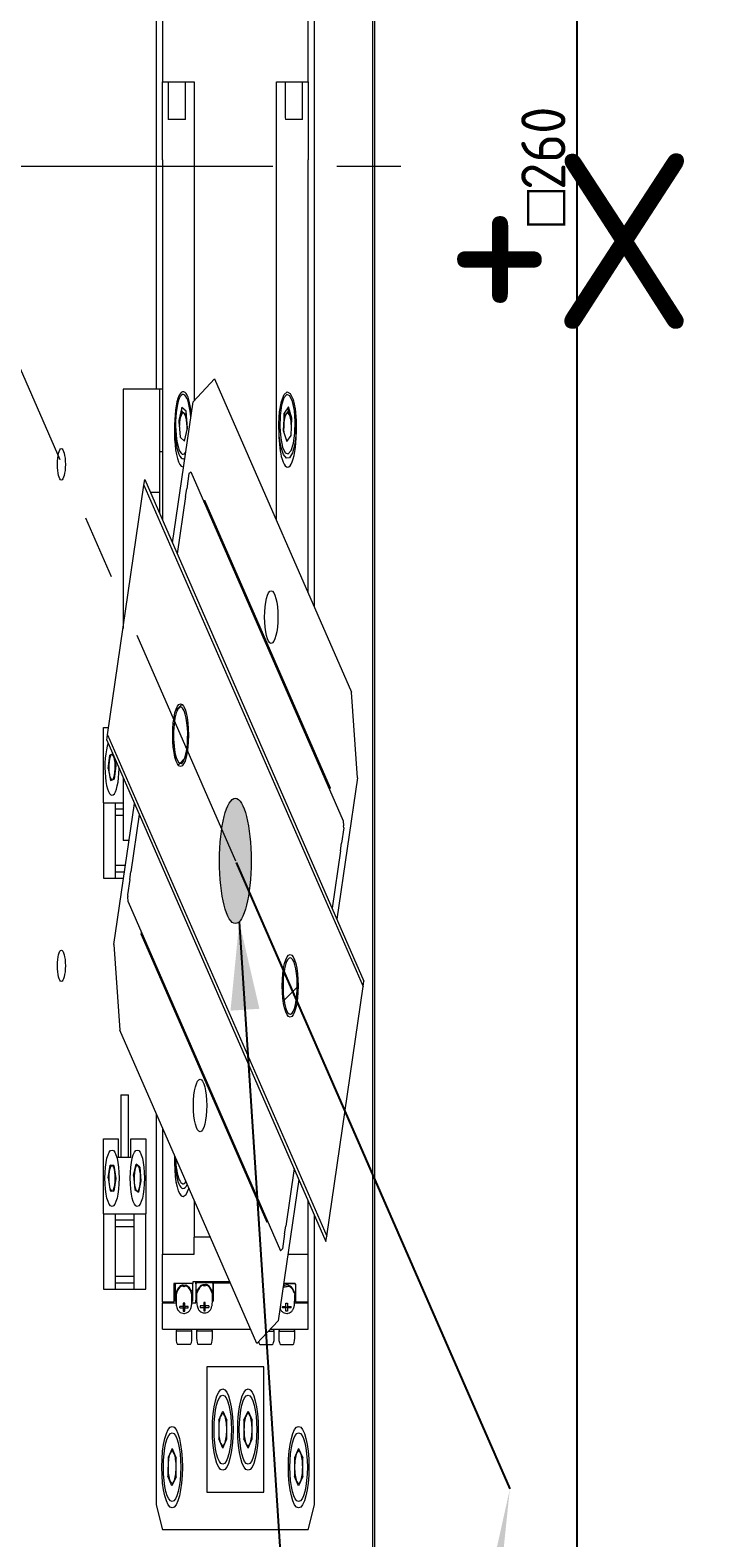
# Model space of a CAD drawing. Header units: millimetres. Extents: x -4576 to 39809, y -642 to 77172.
# Tile 37 of 42: x 27525 to 31661, y 47179 to 56320. Entities that reach past the tile are written whole.
import ezdxf

# ---------------------------------------------------------------- set-up
doc = ezdxf.new("R2010")
doc.units = ezdxf.units.MM
doc.header["$PDSIZE"] = -1
doc.linetypes.add('CENTER', pattern=[10.16, 6.35, -1.27, 1.27, -1.27])
doc.linetypes.add('CENTERX2', pattern=[20.32, 12.7, -2.54, 2.54, -2.54])
doc.styles.add('SLDTEXTSTYLE1', font='isocp.shx')
doc.styles.get("Standard").update_dxf_attribs({"font": 'isocp.shx', "height": 5})
doc.dimstyles.new('SLDDIMSTYLE3', dxfattribs={"dimtxt": 0.18, "dimasz": 3.5, "dimexe": 0, "dimexo": 0.0625, "dimgap": 0, "dimtad": 0, "dimtih": 1, "dimtoh": 1, "dimdec": 0, "dimrnd": 1e-09, "dimzin": 0, "dimdsep": 46, "dimtxsty": 'STANDARD', "dimsah": 1, "dimcen": 0.09, "dimadec": 0, "dimazin": 0, "dimtfac": 3.5, "dimtdec": 0, "dimtofl": 0, "dimtmove": 0, "dimatfit": 3, "dimfxl": 1, "dimfrac": 2, "dimtolj": 1, "dimtzin": 0, "dimarcsym": 0})
doc.dimstyles.new('SLDDIMSTYLE5', dxfattribs={"dimtxt": 0.18, "dimasz": 3.5, "dimexe": 0, "dimexo": 0.0625, "dimgap": 0, "dimtad": 0, "dimtih": 1, "dimtoh": 1, "dimdec": 0, "dimrnd": 1e-09, "dimzin": 0, "dimdsep": 46, "dimtxsty": 'STANDARD', "dimsah": 1, "dimcen": 0.09, "dimadec": 0, "dimazin": 0, "dimtfac": 3.5, "dimtdec": 0, "dimtofl": 0, "dimtmove": 0, "dimatfit": 3, "dimfxl": 1, "dimfrac": 2, "dimtolj": 1, "dimtzin": 0, "dimarcsym": 0})
doc.dimstyles.new('SLDDIMSTYLE6', dxfattribs={"dimtxt": 3.5, "dimasz": 3.5, "dimexe": 0, "dimexo": 0.0625, "dimgap": 0.875, "dimtad": 3, "dimdec": 4, "dimlfac": 4, "dimzin": 12, "dimdsep": 46, "dimtxsty": 'SLDTEXTSTYLE1', "dimsah": 1, "dimcen": 0.09, "dimazin": 3, "dimtfac": 1, "dimtofl": 0, "dimtmove": 0, "dimatfit": 3, "dimfxl": 1, "dimfrac": 2, "dimtolj": 1, "dimtzin": 12, "dimarcsym": 0})

# ---------------------------------------------------------------- blocks, each defined once
blk = doc.blocks.new('_D_17')
at = {"color": 0, "lineweight": -2, "transparency": 16777216}
for p, q in [((316.901, 168.685), (295.262, 156.192)), ((365.009, 168.685), (386.648, 156.192))]:
    blk.add_line(p, q, dxfattribs=at)
blk.add_arc((340.955, 182.573), 52.762, 213.8014, 326.1986, dxfattribs=at)
at = {"color": 0, "transparency": 16777216}
for points in [[(296.616, 152.912), (297.607, 153.529), (295.262, 156.192)], [(384.304, 153.529), (385.294, 152.912), (386.648, 156.192)]]:
    blk.add_solid(points, dxfattribs=at)
at = {"layer": 'Defpoints', "color": 0, "transparency": 16777216}
for p in [(340.955, 182.573), (340.955, 182.573), (316.955, 168.717), (364.955, 168.717), (322.91, 132.993)]:
    blk.add_point(p, dxfattribs=at)
at = {"color": 0, "lineweight": 15, "transparency": 16777216, "insert": (340.955, 132.436), "char_height": 3.5, "attachment_point": 5, "style": 'SLDTEXTSTYLE1'}
blk.add_mtext('\\A1;120°', dxfattribs=at)
blk = doc.blocks.new('_D_18')
at = {"color": 0, "lineweight": -2, "transparency": 16777216}
for p, q in [((376.018, 215.073), (391.955, 215.073)), ((391.955, 153.573), (391.955, 211.573)), ((376.018, 150.073), (391.955, 150.073))]:
    blk.add_line(p, q, dxfattribs=at)
at = {"color": 0, "transparency": 16777216}
for points in [[(391.372, 211.573), (392.539, 211.573), (391.955, 215.073)], [(391.372, 153.573), (392.539, 153.573), (391.955, 150.073)]]:
    blk.add_solid(points, dxfattribs=at)
at = {"layer": 'Defpoints', "color": 0, "transparency": 16777216}
for p in [(375.955, 215.073), (391.955, 215.073), (375.955, 150.073)]:
    blk.add_point(p, dxfattribs=at)
at = {"color": 0, "lineweight": 15, "transparency": 16777216, "insert": (387.543, 182.573), "char_height": 3.5, "attachment_point": 2, "rotation": 90, "style": 'SLDTEXTSTYLE1'}
blk.add_mtext('\\A1;{\\fGDT;o}260', dxfattribs=at)
blk = doc.blocks.new('TIL3Z-2004PR')
at = {"linetype": 'Continuous', "lineweight": 15}
h = blk.add_hatch(dxfattribs=at)
h.set_pattern_fill('ANSI31', color=0, style=0)
edge = h.paths.add_edge_path(flags=0)
edge.add_arc((360.625116, 171.226501), 0.625, 0, 360)
h = blk.add_hatch(color=0, dxfattribs=at)
edge = h.paths.add_edge_path(flags=0)
edge.add_arc((364.955243, 168.716501), 1.25, 0, 360)
at = {"linetype": 'Continuous', "lineweight": 18}
h = blk.add_hatch(dxfattribs=at)
h.set_pattern_fill('ANSI31', style=0)
edge = h.paths.add_edge_path(flags=0)
edge.add_arc((369.28537, 166.226501), 0.625, 0, 360)
at = {"color": 0, "linetype": 'Continuous', "lineweight": 15}
for p, q in [((375.830243, 148.874684), (375.830243, 216.271131)), ((375.955243, 216.322907), (375.955243, 148.822907)), ((358.705243, 187.126501), (358.705243, 178.126501)), ((371.205243, 173.774722), (371.205243, 187.126501)), ((359.205243, 185.751501), (359.205243, 184.251501)), ((370.705243, 184.251501), (370.705243, 185.751501)), ((359.205243, 184.251501), (361.705243, 184.251501)), ((359.205243, 182.698252), (359.205243, 184.251501)), ((359.642743, 184.251501), (359.642743, 183.539001)), ((361.017743, 183.539001), (361.017743, 184.251501)), ((361.705243, 184.251501), (361.705243, 177.899215)), ((368.205243, 184.251501), (370.705243, 184.251501)), ((368.205243, 175.506773), (368.205243, 184.251501)), ((368.892743, 184.251501), (368.892743, 183.539001)), ((370.267743, 183.539001), (370.267743, 184.251501)), ((370.705243, 184.251501), (370.705243, 182.698252)), ((359.687001, 183.501501), (359.680243, 183.501501)), ((360.980243, 183.501501), (359.687001, 183.501501)), ((369.198672, 183.501501), (368.930243, 183.501501)), ((370.230243, 183.501501), (369.198672, 183.501501)), ((359.205243, 182.698252), (359.205243, 175.506773)), ((370.705243, 174.063397), (370.705243, 182.698252)), ((363.314537, 178.330424), (361.607005, 177.872892)), ((363.314537, 178.330424), (374.139855, 172.080424)), ((356.080243, 178.126501), (356.080243, 173.350956)), ((356.580243, 178.126501), (356.080243, 178.126501)), ((358.705243, 178.126501), (356.580243, 178.126501)), ((358.955243, 178.126501), (358.705243, 178.126501)), ((359.205243, 178.126501), (358.955243, 178.126501)), ((358.955243, 178.126501), (358.955243, 176.876501)), ((359.982005, 175.058309), (361.607005, 177.872892)), ((360.721207, 177.759174), (360.477833, 177.500717)), ((361.073617, 177.683931), (360.721207, 177.759174)), ((360.721207, 177.680329), (360.721207, 177.759174)), ((369.140948, 177.770549), (368.80255, 177.649013)), ((369.418642, 177.547009), (369.140948, 177.770549)), ((369.140948, 177.691704), (369.140948, 177.770549)), ((360.142743, 177.407279), (360.142743, 177.243524)), ((360.477833, 177.500717), (360.586869, 177.167016)), ((360.59952, 177.551101), (360.496959, 177.442183)), ((360.721207, 177.680329), (360.59952, 177.551101)), ((360.897412, 177.642708), (360.721207, 177.680329)), ((361.073617, 177.605086), (360.897412, 177.642708)), ((361.182653, 177.350231), (361.073617, 177.683931)), ((361.073617, 177.605086), (361.073617, 177.683931)), ((361.128135, 177.438236), (361.073617, 177.605086)), ((361.163528, 177.329919), (361.128135, 177.438236)), ((368.392743, 177.407279), (368.392743, 177.243524)), ((368.80255, 177.649013), (368.741845, 177.303938)), ((368.80255, 177.570168), (368.772197, 177.39763)), ((368.80255, 177.570168), (368.80255, 177.649013)), ((368.971749, 177.630936), (368.80255, 177.570168)), ((369.140948, 177.691704), (368.971749, 177.630936)), ((369.279795, 177.579934), (369.140948, 177.691704)), ((369.406492, 177.477945), (369.279795, 177.579934)), ((369.357937, 177.201934), (369.418642, 177.547009)), ((369.767743, 177.243524), (369.767743, 177.407279)), ((360.586869, 177.167016), (360.939279, 177.091773)), ((360.939279, 177.091773), (361.182653, 177.350231)), ((368.741845, 177.303938), (369.019538, 177.080399)), ((368.772197, 177.39763), (368.753994, 177.294157)), ((369.019538, 177.080399), (369.357937, 177.201934)), ((369.354071, 177.200546), (369.359431, 177.21043)), ((359.205243, 176.876501), (358.955243, 176.876501)), ((358.955243, 176.876501), (358.955243, 175.651111)), ((360.682472, 176.592151), (360.858904, 176.577142)), ((354.857489, 171.233084), (357.732489, 176.21273)), ((357.732489, 176.21273), (357.794989, 176.320984)), ((357.732489, 176.21273), (375.052997, 166.21273)), ((357.794989, 176.320984), (375.115497, 166.320984)), ((361.285891, 176.441706), (361.110003, 176.137059)), ((361.322469, 176.451507), (361.285891, 176.441706)), ((361.322469, 176.451507), (361.422494, 176.478309)), ((361.422494, 176.478309), (373.481898, 169.515809)), ((358.242743, 176.064001), (358.240241, 176.063917)), ((358.955243, 176.064001), (358.242743, 176.064001)), ((361.021615, 175.983966), (360.360891, 174.839559)), ((361.021615, 175.983966), (361.110003, 176.137059)), ((362.483375, 175.865809), (362.508375, 175.90911)), ((362.508375, 175.90911), (372.446017, 170.17161)), ((374.597386, 170.372892), (374.139855, 172.080424)), ((354.530243, 171.376501), (354.940291, 171.376501)), ((354.530243, 169.876501), (354.530243, 171.376501)), ((354.794989, 171.124831), (354.857489, 171.233084)), ((354.794989, 171.124831), (372.115497, 161.124831)), ((354.857489, 171.233084), (372.177997, 161.233084)), ((354.911576, 170.55925), (355.032645, 170.828449)), ((355.267184, 170.852209), (355.032645, 170.828449)), ((355.375855, 170.789468), (355.498911, 170.618752)), ((354.911576, 170.55925), (355.084175, 170.319802)), ((355.498911, 170.618752), (355.377842, 170.349553)), ((355.084175, 170.319802), (355.377842, 170.349553)), ((356.080243, 170.382789), (356.080243, 169.126501)), ((374.597386, 170.372892), (372.972386, 167.558309)), ((372.421017, 170.128309), (372.446017, 170.17161)), ((354.530243, 169.876501), (354.530243, 168.376501)), ((354.530243, 169.876501), (355.455243, 169.876501)), ((355.357005, 167.047574), (356.982005, 169.862157)), ((355.455243, 169.876501), (355.455243, 168.376501)), ((355.455243, 169.876501), (356.080243, 169.876501)), ((356.080243, 169.751501), (355.455243, 169.751501)), ((355.455243, 169.626501), (356.080243, 169.626501)), ((357.360891, 169.643407), (356.700168, 168.499001)), ((373.5185, 169.379206), (373.342612, 169.074559)), ((373.481898, 169.515809), (373.508699, 169.415784)), ((373.5185, 169.379206), (373.508699, 169.415784)), ((356.557274, 169.126501), (356.080243, 169.126501)), ((373.254223, 168.921466), (373.342612, 169.074559)), ((373.254223, 168.921466), (372.5935, 167.777059)), ((356.268599, 168.626501), (355.455243, 168.626501)), ((355.455243, 168.501501), (356.19643, 168.501501)), ((356.61178, 168.345907), (356.700168, 168.499001)), ((354.530243, 168.376501), (355.455243, 168.376501)), ((355.455243, 168.376501), (356.124261, 168.376501)), ((356.61178, 168.345907), (356.435891, 168.04126)), ((356.435891, 168.04126), (356.445692, 168.004682)), ((356.472494, 167.904657), (356.445692, 168.004682)), ((356.472494, 167.904657), (368.531898, 160.942157)), ((357.508375, 167.248856), (357.533375, 167.292157)), ((357.508375, 167.248856), (367.446017, 161.511356)), ((355.357005, 167.047574), (355.814537, 165.340043)), ((375.052997, 166.21273), (375.115497, 166.320984)), ((372.177997, 161.233084), (375.052997, 166.21273)), ((366.639855, 159.090043), (355.814537, 165.340043)), ((355.892743, 164.051501), (355.892743, 162.801501)), ((355.892743, 164.051501), (356.517743, 164.051501)), ((356.517743, 162.801501), (356.517743, 164.051501)), ((358.705243, 163.671092), (358.705243, 155.876501)), ((359.205243, 163.382417), (359.205243, 160.872638)), ((354.530243, 163.176501), (355.705243, 163.176501)), ((354.530243, 161.676501), (354.530243, 163.176501)), ((355.705243, 163.176501), (355.705243, 162.801501)), ((356.705243, 162.801501), (356.705243, 163.176501)), ((356.705243, 163.176501), (357.880243, 163.176501)), ((357.880243, 163.176501), (357.880243, 161.676501)), ((356.705243, 162.801501), (355.705243, 162.801501)), ((360.142743, 162.841151), (360.142743, 162.691625)), ((354.910178, 162.396885), (355.064539, 162.648477)), ((354.910178, 162.396885), (355.050883, 162.137409)), ((355.359604, 162.640592), (355.064539, 162.648477)), ((355.500308, 162.381116), (355.345948, 162.129525)), ((355.359604, 162.640592), (355.500308, 162.381116)), ((356.915161, 162.443569), (357.10746, 162.667504)), ((356.915161, 162.443569), (357.012945, 162.165066)), ((357.397542, 162.612936), (357.10746, 162.667504)), ((357.397542, 162.612936), (357.495326, 162.334433)), ((369.5935, 162.580907), (368.932777, 161.436501)), ((355.050883, 162.137409), (355.345948, 162.129525)), ((357.012945, 162.165066), (357.303027, 162.110498)), ((357.495326, 162.334433), (357.303027, 162.110498)), ((369.972386, 162.362157), (368.347386, 159.547574)), ((361.705243, 161.939042), (361.705243, 161.216484)), ((370.705243, 160.872638), (370.705243, 161.939042)), ((354.530243, 161.676501), (354.530243, 160.176501)), ((354.530243, 161.676501), (355.455243, 161.676501)), ((355.455243, 161.676501), (355.455243, 160.176501)), ((355.455243, 161.676501), (356.955243, 161.676501)), ((356.955243, 161.551501), (355.455243, 161.551501)), ((356.955243, 160.176501), (356.955243, 161.676501)), ((356.955243, 161.676501), (357.880243, 161.676501)), ((357.880243, 160.176501), (357.880243, 161.676501)), ((367.446017, 161.511356), (367.471017, 161.554657)), ((371.205243, 155.876501), (371.205243, 161.650367)), ((355.455243, 161.426501), (356.955243, 161.426501)), ((362.956751, 161.216484), (361.705243, 161.216484)), ((361.705243, 160.872638), (361.705243, 161.216484)), ((368.844389, 161.283407), (368.6685, 160.97876)), ((368.844389, 161.283407), (368.932777, 161.436501)), ((372.115497, 161.124831), (372.177997, 161.233084)), ((359.205243, 159.926501), (359.205243, 160.872638)), ((359.205243, 160.872638), (361.705243, 160.872638)), ((368.631923, 160.968959), (368.531898, 160.942157)), ((368.631923, 160.968959), (368.6685, 160.97876)), ((369.112412, 160.872638), (370.705243, 160.872638)), ((370.705243, 159.926501), (370.705243, 160.872638)), ((356.955243, 160.426501), (355.455243, 160.426501)), ((355.455243, 160.301501), (356.955243, 160.301501)), ((360.080243, 160.27827), (360.080243, 159.926501)), ((361.580243, 160.2904), (360.130243, 160.2904)), ((360.280243, 160.2904), (360.205243, 160.272205)), ((360.205243, 160.272205), (360.205243, 160.2904)), ((360.205243, 160.272205), (360.205243, 159.944696)), ((361.505243, 160.2904), (360.280243, 160.2904)), ((361.580243, 160.272205), (361.505243, 160.2904)), ((364.508251, 160.320725), (361.580243, 160.320725)), ((361.580243, 160.320725), (361.580243, 160.2904)), ((361.580243, 160.272205), (361.580243, 160.2904)), ((361.580243, 160.163897), (361.580243, 160.272205)), ((361.830243, 160.282331), (361.830243, 160.320725)), ((361.905243, 160.300526), (361.830243, 160.282331)), ((361.830243, 160.282331), (361.830243, 160.174023)), ((361.905243, 160.300526), (361.905243, 160.320725)), ((363.130243, 160.300526), (361.905243, 160.300526)), ((363.130243, 160.300526), (363.130243, 160.320725)), ((363.205243, 160.282331), (363.130243, 160.300526)), ((363.205243, 160.320725), (363.205243, 160.300526)), ((363.205243, 160.300526), (364.543236, 160.300526)), ((363.205243, 160.300526), (363.205243, 159.936627)), ((363.205243, 159.954822), (363.205243, 160.282331)), ((369.655243, 160.2904), (368.776257, 160.2904)), ((368.776257, 160.2904), (369.630243, 160.2904)), ((369.630243, 160.2904), (369.705243, 160.272205)), ((369.705243, 160.27827), (369.705243, 159.926501)), ((369.705243, 160.272205), (369.705243, 159.944696)), ((354.530243, 160.176501), (355.455243, 160.176501)), ((355.455243, 160.176501), (356.955243, 160.176501)), ((356.955243, 160.176501), (357.880243, 160.176501)), ((360.267743, 160.072071), (360.267743, 159.938678)), ((360.323909, 160.144092), (360.287601, 160.109987)), ((361.497886, 160.109987), (361.461577, 160.144092)), ((361.580243, 160.163897), (361.469178, 160.136953)), ((361.517743, 159.938678), (361.517743, 160.072071)), ((361.517743, 160.068166), (361.580243, 160.053003)), ((361.580243, 160.053003), (361.580243, 160.163897)), ((361.580243, 159.944696), (361.580243, 160.053003)), ((361.941309, 160.147079), (361.830243, 160.174023)), ((361.830243, 160.174023), (361.830243, 160.06313)), ((361.830243, 160.06313), (361.892743, 160.078292)), ((361.830243, 160.06313), (361.830243, 159.954822)), ((361.892743, 160.082197), (361.892743, 159.948804)), ((361.948909, 160.154218), (361.912601, 160.120114)), ((363.122886, 160.120114), (363.086577, 160.154218)), ((363.142743, 159.948804), (363.142743, 160.082197)), ((369.622886, 160.109987), (369.586577, 160.144092)), ((369.630263, 160.10222), (369.642743, 160.072071)), ((369.642743, 159.938678), (369.642743, 160.072071)), ((359.205243, 159.926501), (360.080243, 159.926501)), ((359.205243, 159.926501), (359.205243, 159.906302)), ((359.205243, 159.376501), (359.205243, 159.906302)), ((359.205243, 159.906302), (360.274991, 159.906302)), ((360.205243, 159.944696), (360.280243, 159.926501)), ((360.830243, 159.832575), (360.555243, 159.832575)), ((360.555243, 159.80225), (360.555243, 159.832575)), ((360.555243, 159.80225), (360.830243, 159.80225)), ((360.955243, 159.89929), (360.830243, 159.89929)), ((360.830243, 159.89929), (360.830243, 159.832575)), ((360.830243, 159.832575), (360.830243, 159.80225)), ((360.830243, 159.808295), (360.955243, 159.808295)), ((360.830243, 159.80225), (360.830243, 159.735535)), ((360.830243, 159.735535), (360.955243, 159.735535)), ((360.955243, 159.832575), (360.955243, 159.89929)), ((361.230243, 159.832575), (360.955243, 159.832575)), ((360.955243, 159.832575), (360.955243, 159.80225)), ((360.955243, 159.735535), (360.955243, 159.80225)), ((360.955243, 159.80225), (361.230243, 159.80225)), ((361.230243, 159.80225), (361.230243, 159.832575)), ((361.505243, 159.926501), (361.580243, 159.944696)), ((361.509915, 159.906302), (361.830243, 159.906302)), ((361.830243, 159.936627), (361.830243, 159.954822)), ((361.830243, 159.954822), (361.905243, 159.936627)), ((361.830243, 159.906302), (361.830243, 159.936627)), ((361.830243, 159.936627), (361.893963, 159.936627)), ((362.455243, 159.842701), (362.180243, 159.842701)), ((362.180243, 159.842701), (362.180243, 159.812376)), ((362.180243, 159.812376), (362.455243, 159.812376)), ((362.580243, 159.909416), (362.455243, 159.909416)), ((362.455243, 159.909416), (362.455243, 159.842701)), ((362.455243, 159.842701), (362.455243, 159.812376)), ((362.455243, 159.818421), (362.580243, 159.818421)), ((362.455243, 159.812376), (362.455243, 159.745661)), ((362.455243, 159.745661), (362.580243, 159.745661)), ((362.580243, 159.842701), (362.580243, 159.909416)), ((362.855243, 159.842701), (362.580243, 159.842701)), ((362.580243, 159.842701), (362.580243, 159.812376)), ((362.580243, 159.745661), (362.580243, 159.812376)), ((362.580243, 159.812376), (362.855243, 159.812376)), ((362.855243, 159.842701), (362.855243, 159.812376)), ((363.130243, 159.936627), (363.205243, 159.954822)), ((363.138613, 159.936627), (363.205243, 159.936627)), ((368.680243, 159.832575), (368.955243, 159.832575)), ((368.680243, 159.80225), (368.680243, 159.832575)), ((368.955243, 159.80225), (368.680243, 159.80225)), ((368.955243, 159.89929), (369.080243, 159.89929)), ((368.955243, 159.832575), (368.955243, 159.89929)), ((368.955243, 159.832575), (368.955243, 159.80225)), ((369.080243, 159.808295), (368.955243, 159.808295)), ((368.955243, 159.735535), (368.955243, 159.80225)), ((369.080243, 159.735535), (368.955243, 159.735535)), ((369.080243, 159.89929), (369.080243, 159.832575)), ((369.080243, 159.832575), (369.355243, 159.832575)), ((369.080243, 159.832575), (369.080243, 159.80225)), ((369.080243, 159.80225), (369.080243, 159.735535)), ((369.355243, 159.80225), (369.080243, 159.80225)), ((369.355243, 159.80225), (369.355243, 159.832575)), ((369.705243, 159.944696), (369.630243, 159.926501)), ((369.634915, 159.906302), (370.705243, 159.906302)), ((369.705243, 159.926501), (370.705243, 159.926501)), ((370.705243, 159.906302), (370.705243, 159.926501)), ((370.705243, 159.376501), (370.705243, 159.906302)), ((359.205243, 159.376501), (366.143694, 159.376501)), ((360.305243, 159.376501), (360.267743, 159.339001)), ((361.517743, 159.339001), (361.480243, 159.376501)), ((361.930243, 159.376501), (361.892743, 159.339001)), ((363.142743, 159.339001), (363.105243, 159.376501)), ((366.639855, 159.090043), (368.347386, 159.547574)), ((367.708931, 159.376501), (370.705243, 159.376501)), ((368.017743, 159.339001), (367.980243, 159.376501)), ((368.430243, 159.376501), (368.392743, 159.339001)), ((369.642743, 159.339001), (369.605243, 159.376501)), ((360.267743, 159.339001), (360.267743, 159.201501)), ((360.892743, 159.339001), (360.267743, 159.339001)), ((360.892743, 159.076501), (360.392743, 159.076501)), ((361.517743, 159.339001), (360.892743, 159.339001)), ((361.392743, 159.076501), (360.892743, 159.076501)), ((361.517743, 159.201501), (361.517743, 159.339001)), ((361.892743, 159.339001), (361.892743, 159.201501)), ((362.517743, 159.339001), (361.892743, 159.339001)), ((362.517743, 159.076501), (362.017743, 159.076501)), ((363.142743, 159.339001), (362.517743, 159.339001)), ((363.017743, 159.076501), (362.517743, 159.076501)), ((363.142743, 159.201501), (363.142743, 159.339001)), ((366.892743, 159.076501), (367.392743, 159.076501)), ((367.392743, 159.076501), (367.892743, 159.076501)), ((367.56898, 159.339001), (368.005263, 159.339001)), ((368.005263, 159.339001), (368.017743, 159.339001)), ((368.017743, 159.201501), (368.017743, 159.339001)), ((368.392743, 159.339001), (368.392743, 159.201501)), ((368.392743, 159.339001), (369.017743, 159.339001)), ((368.517743, 159.076501), (369.017743, 159.076501)), ((369.017743, 159.339001), (369.630263, 159.339001)), ((369.017743, 159.076501), (369.517743, 159.076501)), ((369.630263, 159.339001), (369.642743, 159.339001)), ((369.642743, 159.201501), (369.642743, 159.339001)), ((367.205243, 158.626501), (362.705243, 158.626501)), ((362.705243, 158.626501), (362.705243, 156.126501)), ((367.205243, 156.126501), (367.205243, 158.626501)), ((363.635243, 157.561253), (363.955243, 157.746005)), ((363.635243, 157.561253), (363.635243, 157.191749)), ((363.955243, 157.746005), (364.275243, 157.561253)), ((364.275243, 157.191749), (364.275243, 157.561253)), ((365.635243, 157.561253), (365.955243, 157.746005)), ((365.635243, 157.561253), (365.635243, 157.191749)), ((365.955243, 157.746005), (366.275243, 157.561253)), ((366.275243, 157.191749), (366.275243, 157.561253)), ((359.964608, 156.995886), (359.640028, 156.819303)), ((359.964608, 156.995886), (360.279823, 156.803084)), ((363.955243, 157.006997), (363.635243, 157.191749)), ((363.955243, 157.006997), (364.275243, 157.191749)), ((365.955243, 157.006997), (365.635243, 157.191749)), ((365.955243, 157.006997), (366.275243, 157.191749)), ((369.955243, 156.996005), (369.635243, 156.811253)), ((369.955243, 156.996005), (370.275243, 156.811253)), ((359.640028, 156.819303), (359.630664, 156.449918)), ((360.270458, 156.433698), (360.279823, 156.803084)), ((369.635243, 156.811253), (369.635243, 156.441749)), ((370.275243, 156.441749), (370.275243, 156.811253)), ((359.945879, 156.257115), (359.630664, 156.449918)), ((360.270458, 156.433698), (359.945879, 156.257115)), ((369.955243, 156.256997), (369.635243, 156.441749)), ((370.275243, 156.441749), (369.955243, 156.256997)), ((362.705243, 156.126501), (367.205243, 156.126501)), ((358.705243, 155.876501), (359.205243, 155.376501)), ((370.705243, 155.376501), (371.205243, 155.876501)), ((370.705243, 155.376501), (359.205243, 155.376501))]:
    blk.add_line(p, q, dxfattribs=at)
at = {"color": 0, "linetype": 'CENTERX2', "lineweight": 15}
for p, q in [((302.205243, 182.572907), (379.705243, 182.572907)), ((340.955243, 182.572907), (364.955243, 168.716501))]:
    blk.add_line(p, q, dxfattribs=at)
at = {"color": 0, "linetype": 'Continuous', "lineweight": 15, "flags": 128}
for points in [[(369.519257, 177.920551), (369.680737, 177.732038), (369.761116, 177.499665), (369.749539, 177.254814), (369.647571, 177.030555), (369.468982, 176.857174), (369.237891, 176.758088), (368.985509, 176.746679), (368.745922, 176.824487), (368.551487, 176.981005), (368.428463, 177.195093), (368.393465, 177.437838), (368.451221, 177.676456), (368.59393, 177.87872), (368.802318, 178.017313), (369.048242, 178.073518), (369.298487, 178.039743), (369.519257, 177.920551)], [(369.471365, 177.882752), (369.261211, 177.993148), (369.023506, 178.017121), (368.794439, 177.951021), (368.608884, 177.804911), (368.495088, 177.601035), (368.470377, 177.370432), (368.538512, 177.148208), (368.689122, 176.968195), (368.899276, 176.857799), (369.13698, 176.833826), (369.366047, 176.899926), (369.551603, 177.046036), (369.665399, 177.249912), (369.69011, 177.480516), (369.621974, 177.70274), (369.471365, 177.882752)], [(360.817473, 162.024778), (361.066647, 162.065334), (361.278142, 162.185629)]]:
    blk.add_lwpolyline(points, dxfattribs=at)
at = {"color": 0, "linetype": 'Continuous', "lineweight": 15}
for centre, radius in [((351.205243, 176.626501), 0.3125), ((367.789696, 173.581626), 0.525), ((360.625116, 171.226501), 0.625), ((364.955243, 168.716501), 1.25), ((351.205243, 166.626501), 0.3125), ((369.28537, 166.226501), 0.625), ((362.164696, 163.83884), 0.525), ((355.205243, 162.389001), 0.5625), ((357.205243, 162.389001), 0.5625), ((363.955243, 157.376501), 0.8125), ((365.955243, 157.376501), 0.8125), ((363.955243, 157.376501), 0.6875), ((365.955243, 157.376501), 0.6875), ((359.955243, 156.626501), 0.8125), ((359.955243, 156.626501), 0.6875), ((369.955243, 156.626501), 0.8125), ((369.955243, 156.626501), 0.6875)]:
    blk.add_circle(centre, radius, dxfattribs=at)
for centre, radius, start, end in [((359.680243, 183.539001), 0.0375, 180, 270), ((360.980243, 183.539001), 0.0375, 270, 0), ((368.930243, 183.539001), 0.0375, 180, 270), ((370.230243, 183.539001), 0.0375, 270, 0), ((360.82223, 177.407501), 0.669527, 76.545124, 281.8779713), ((360.824699, 177.424667), 0.597097, 76.7164312, 289.4038334), ((360.841129, 177.414469), 0.603525, 14.0113033, 78.4571788), ((360.840768, 177.392095), 0.68054, 21.5498827, 78.3651768), ((360.81653, 177.345611), 0.298863, 136.5619378, 174.4494958), ((360.830057, 177.331585), 0.31833, 77.784401, 136.4027893), ((360.835068, 177.339951), 0.309109, 18.5397419, 78.3641592), ((360.848215, 177.346637), 0.294526, 351.8040718, 18.1197147), ((369.072839, 177.342478), 0.305659, 109.3129302, 169.6047039), ((369.080157, 177.329922), 0.31994, 51.3921617, 109.8060521), ((369.09207, 177.344833), 0.300854, 7.7277513, 51.3931393), ((360.81381, 177.250274), 0.671101, 180.5763143, 258.7140244), ((369.050656, 177.245249), 0.657915, 180.1502242, 231.5149925), ((369.081491, 177.256836), 0.686382, 230.1019657, 358.8887629), ((369.062172, 177.346627), 0.294426, 170.0242642, 193.837499), ((360.625116, 171.222907), 0.5625, 60, 240), ((360.625116, 171.222907), 0.5625, 240, 60), ((355.205243, 170.589001), 0.5625, 122.593895, 357.406105), ((355.205243, 170.589001), 0.255625, 95.7847904, 155.7847904), ((355.205243, 170.589001), 0.255625, 35.7847904, 95.7847904), ((355.205243, 170.589001), 0.255625, 155.7847904, 215.7847904), ((355.205243, 170.589001), 0.255625, 335.7847904, 35.7847904), ((355.205243, 170.589001), 0.255625, 215.7847904, 275.7847904), ((355.205243, 170.589001), 0.255625, 275.7847904, 335.7847904), ((369.28537, 166.222907), 0.5625, 60, 240), ((369.28537, 166.222907), 0.5625, 240, 60), ((360.818672, 162.700768), 0.675991, 180.7749322, 269.8984035), ((360.828564, 162.871458), 0.686336, 182.5384712, 297.4615288), ((360.828425, 162.890252), 0.612757, 188.9690393, 291.0309607), ((355.205243, 162.389001), 0.255625, 148.4693354, 208.4693354), ((355.205243, 162.389001), 0.255625, 88.4693354, 148.4693354), ((355.205243, 162.389001), 0.255625, 28.4693354, 88.4693354), ((355.205243, 162.389001), 0.255625, 328.4693354, 28.4693354), ((357.205243, 162.389001), 0.255625, 139.3464326, 199.3464326), ((357.205243, 162.389001), 0.255625, 79.3464326, 139.3464326), ((357.205243, 162.389001), 0.255625, 19.3464326, 79.3464326), ((357.205243, 162.389001), 0.255625, 319.3464326, 19.3464326), ((355.205243, 162.389001), 0.255625, 208.4693354, 268.4693354), ((355.205243, 162.389001), 0.255625, 268.4693354, 328.4693354), ((357.205243, 162.389001), 0.255625, 199.3464326, 259.3464326), ((357.205243, 162.389001), 0.255625, 259.3464326, 319.3464326), ((360.118479, 160.229777), 0.061754, 79.0178094, 128.2551187), ((362.420443, 159.211845), 1.05376, 84.7019562, 116.581918), ((362.631328, 159.298506), 0.969275, 61.9864646, 96.7296612), ((369.667008, 160.229777), 0.061754, 51.7448813, 100.9821906), ((360.745689, 159.46591), 0.771921, 79.0178094, 128.2551187), ((360.779159, 159.28838), 0.969275, 83.2703388, 118.0135354), ((360.990044, 159.201719), 1.05376, 63.418082, 95.2980438), ((361.039797, 159.46591), 0.771921, 51.7448813, 100.9821906), ((362.370689, 159.476037), 0.771921, 79.0178094, 128.2551187), ((362.664797, 159.476037), 0.771921, 51.7448813, 100.9821906), ((369.008182, 157.946007), 2.277708, 89.7594925, 97.0721925), ((369.018239, 158.819754), 1.441139, 66.7734599, 100.9691162), ((369.126281, 159.165974), 1.063275, 61.7064261, 95.8588995), ((360.392743, 159.201501), 0.125, 180, 270), ((361.392743, 159.201501), 0.125, 270, 360), ((362.017743, 159.201501), 0.125, 180, 270), ((363.017743, 159.201501), 0.125, 270, 360), ((366.892743, 159.201501), 0.125, 214.7346212, 270), ((367.892743, 159.201501), 0.125, 270, 0), ((368.517743, 159.201501), 0.125, 180, 270), ((369.517743, 159.201501), 0.125, 270, 0), ((363.955243, 157.376501), 0.32, 120, 180), ((363.955243, 157.376501), 0.32, 60, 120), ((363.955243, 157.376501), 0.32, 0, 60), ((365.955243, 157.376501), 0.32, 120, 180), ((365.955243, 157.376501), 0.32, 60, 120), ((365.955243, 157.376501), 0.32, 0, 60), ((363.955243, 157.376501), 0.32, 180, 240), ((363.955243, 157.376501), 0.32, 300, 0), ((365.955243, 157.376501), 0.32, 180, 240), ((365.955243, 157.376501), 0.32, 300, 0), ((363.955243, 157.376501), 0.32, 240, 300), ((365.955243, 157.376501), 0.32, 240, 300), ((359.955243, 156.626501), 0.32, 118.5478141, 178.5478141), ((359.955243, 156.626501), 0.32, 58.5478141, 118.5478141), ((359.955243, 156.626501), 0.32, 358.5478141, 58.5478141), ((369.955243, 156.626501), 0.32, 120, 180), ((369.955243, 156.626501), 0.32, 60, 120), ((369.955243, 156.626501), 0.32, 0, 60), ((359.955243, 156.626501), 0.32, 178.5478141, 238.5478141), ((359.955243, 156.626501), 0.32, 298.5478141, 358.5478141), ((369.955243, 156.626501), 0.32, 180, 240), ((369.955243, 156.626501), 0.32, 300, 0), ((359.955243, 156.626501), 0.32, 238.5478141, 298.5478141), ((369.955243, 156.626501), 0.32, 240, 300)]:
    blk.add_arc(centre, radius, start, end, dxfattribs=at)
for points, knots in [([(360.269672, 159.938831), (360.269039, 159.935796), (360.263409, 159.908824), (360.286385, 159.858318), (360.329535, 159.806558), (360.401301, 159.762614), (360.51408, 159.726376), (360.689825, 159.697803), (360.825504, 159.694176), (360.892743, 159.692379)], [0, 0, 0, 0, 0.013094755, 0.116372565, 0.211146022, 0.335816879, 0.552062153, 0.778013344, 1, 1, 1, 1]), ([(360.892743, 159.692379), (360.928892, 159.69292), (361.034766, 159.694508), (361.204403, 159.712513), (361.354744, 159.749811), (361.446472, 159.796084), (361.508308, 159.86427), (361.513584, 159.916458), (361.515814, 159.938525)], [0, 0, 0, 0, 0.1200108, 0.351488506, 0.592313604, 0.784580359, 0.908911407, 1, 1, 1, 1]), ([(361.894672, 159.948958), (361.894039, 159.945923), (361.888409, 159.918951), (361.911385, 159.868444), (361.954535, 159.816685), (362.026301, 159.772741), (362.13908, 159.736502), (362.314825, 159.70793), (362.450504, 159.704302), (362.517743, 159.702505)], [0, 0, 0, 0, 0.013094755, 0.116372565, 0.211146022, 0.335816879, 0.552062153, 0.778013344, 1, 1, 1, 1]), ([(362.517743, 159.702505), (362.553892, 159.703047), (362.659766, 159.704634), (362.829403, 159.72264), (362.979744, 159.759937), (363.071472, 159.80621), (363.133308, 159.874396), (363.138584, 159.926584), (363.140814, 159.948651)], [0, 0, 0, 0, 0.1200108, 0.351488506, 0.592313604, 0.784580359, 0.908911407, 1, 1, 1, 1]), ([(368.487486, 159.790233), (368.495767, 159.784478), (368.538675, 159.754659), (368.639962, 159.727732), (368.814605, 159.697465), (368.950431, 159.694064), (369.017743, 159.692379)], [0, 0, 0, 0, 0.072240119, 0.374300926, 0.68991938, 1, 1, 1, 1]), ([(369.017743, 159.692379), (369.053893, 159.69292), (369.159767, 159.694508), (369.3294, 159.712515), (369.479753, 159.749805), (369.57145, 159.796097), (369.633182, 159.864054), (369.638456, 159.915951), (369.64067, 159.937737)], [0, 0, 0, 0, 0.12014692, 0.351887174, 0.592985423, 0.785470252, 0.90994232, 1, 1, 1, 1])]:
    blk.add_open_spline(points, degree=3, knots=knots, dxfattribs=at)
at = {"color": 0, "lineweight": 15, "insert": (381.585747, 182.829032), "char_height": 3.5, "attachment_point": 1, "style": 'SLDTEXTSTYLE1'}
blk.add_mtext('+X', dxfattribs=at)
at = {"color": 0, "lineweight": 15}
dim = blk.add_linear_dim(base=(391.955243, 215.072907), p1=(375.955243, 150.072907), p2=(375.955243, 215.072907), angle=90, text='{\\fGDT;o}<>', dimstyle='SLDDIMSTYLE3', dxfattribs=at)
dim.commit()
dim.dimension.update_dxf_attribs({"geometry": '_D_18', "text_midpoint": (391.955243, 182.572907), "dimtype": 128})
dim = blk.add_angular_dim_2l(base=(322.909584, 132.992867), line1=((316.955311, 168.71654), (340.955243, 182.572907)), line2=((340.955243, 182.572907), (364.955243, 168.716501)), dimstyle='SLDDIMSTYLE6', dxfattribs=at)
dim.commit()
dim.dimension.update_dxf_attribs({"geometry": '_D_17', "text_midpoint": (340.955243, 129.81093), "dimtype": 130})
blk.add_leader([(365.262501, 167.504852), (374.44382, 131.792135)], dimstyle='SLDDIMSTYLE5', dxfattribs=at)

msp = doc.modelspace()

# ---------------------------------------------------------------- block references
at = {"linetype": 'CENTER', "xscale": 76.77343235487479, "yscale": 304.020825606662, "zscale": 76.77343235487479}
msp.add_blockref('TIL3Z-2004PR', (751.384, -10.526), dxfattribs=at)

doc.saveas('drawing.dxf')
